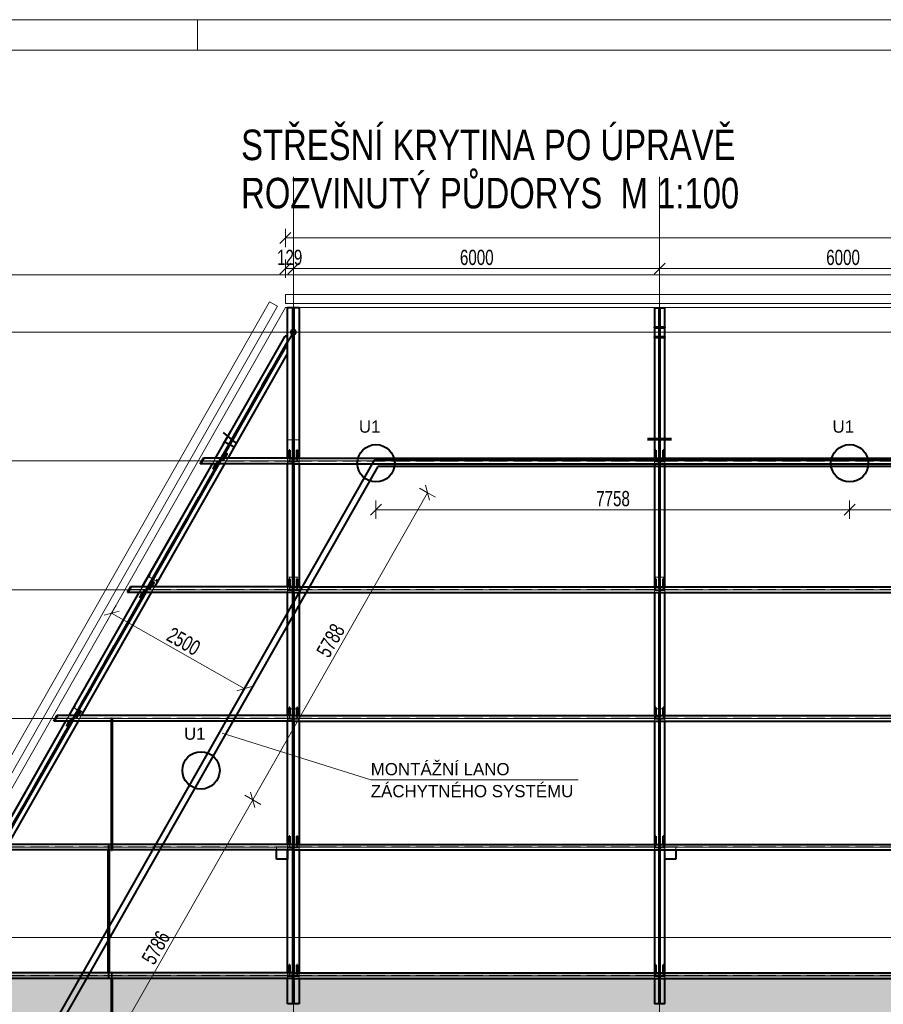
# Model space of a CAD drawing. Header units: metres. Extents: x 212 to 317, y 37 to 97.
# Tile 24 of 52: x 230 to 244, y 80 to 97. Entities that reach past the tile are written whole.
import ezdxf

# ---------------------------------------------------------------- set-up
doc = ezdxf.new("R2010")
doc.units = ezdxf.units.M
for name, pattern in [('__RA_15', [1.7, 1, -0.3, 0.1, -0.3]), ('__RA_2', [0.4, 0.3, -0.1]), ('__RA_4', [0.6, 0.3, -0.1, 0, -0.1, 0, -0.1])]:
    doc.linetypes.add(name, pattern=pattern)
for name, color, linetype, lineweight in [('OSY', 204, '__RA_15', 13), ('POPIS', 7, 'Continuous', 13), ('SRAFY', 254, 'Continuous', 18), ('Standard', 7, 'Continuous', 40), ('VYZTUZ', 11, 'Continuous', 50)]:
    doc.layers.add(name, color=color, linetype=linetype, lineweight=lineweight)
doc.styles.add('ARIAL', font='ARIAL.TTF')

msp = doc.modelspace()

# ---------------------------------------------------------------- hatches: boundary and pattern name
at = {"layer": 'Standard', "linetype": 'Continuous', "lineweight": 13}
msp.add_hatch(color=7, dxfattribs=at).paths.add_polyline_path([(225.682, 76.634), (291.2, 76.634), (288.775, 80.895), (228.108, 80.895)])

# ---------------------------------------------------------------- linework, layer by layer
at = {"layer": 'OSY', "color": 204, "linetype": 'Continuous', "lineweight": 13}
for p, q in [((234.441, 68.407), (234.441, 93.935)), ((240.441, 68.407), (240.441, 93.935)), ((217.354, 91.388), (298.452, 91.388)), ((217.354, 89.281), (298.452, 89.281)), ((217.354, 87.173), (298.452, 87.173)), ((217.354, 85.065), (298.452, 85.065)), ((217.354, 82.958), (298.452, 82.958)), ((217.354, 80.85), (298.452, 80.85))]:
    msp.add_line(p, q, dxfattribs=at)
at = {"layer": 'SRAFY', "color": 136, "linetype": 'Continuous', "lineweight": 18}
msp.add_line((232.869, 96.008), (232.869, 96.508), dxfattribs=at)
for points in [[(211.869, 37.108), (316.869, 37.108), (316.869, 96.508), (211.869, 96.508), (211.869, 37.108)], [(212.369, 37.608), (316.369, 37.608), (316.369, 96.008), (212.369, 96.008), (212.369, 37.608)]]:
    msp.add_lwpolyline(points, dxfattribs=at)
at = {"layer": 'Standard', "color": 204, "linetype": 'Continuous', "lineweight": 13}
for p, q in [((282.57, 92.008), (234.312, 92.008)), ((234.312, 92.008), (234.312, 91.858)), ((221.779, 70.333), (234.052, 91.89)), ((234.182, 91.815), (221.909, 70.259)), ((234.052, 91.89), (234.182, 91.815)), ((234.312, 91.858), (282.57, 91.858))]:
    msp.add_line(p, q, dxfattribs=at)
at = {"layer": 'Standard', "color": 7, "linetype": 'Continuous', "lineweight": 13}
for p, q in [((234.312, 91.793), (222.039, 70.236)), ((282.57, 91.793), (234.312, 91.793)), ((233.273, 84.824), (235.709, 84.058)), ((235.709, 84.058), (239.104, 84.058))]:
    msp.add_line(p, q, dxfattribs=at)
at = {"layer": 'Standard', "color": 1, "linetype": 'Continuous', "lineweight": 40}
for p, q in [((234.345, 91.323), (234.345, 91.79)), ((234.435, 91.79), (234.345, 91.79)), ((234.435, 91.79), (234.447, 91.79)), ((234.435, 89.326), (234.435, 91.79)), ((234.537, 91.79), (234.447, 91.79)), ((234.447, 91.79), (234.447, 89.326)), ((234.537, 91.79), (234.537, 89.326)), ((240.355, 91.79), (240.355, 91.473)), ((240.355, 91.79), (240.435, 91.79)), ((240.435, 91.79), (240.447, 91.79)), ((240.435, 91.463), (240.435, 91.79)), ((240.447, 91.79), (240.527, 91.79)), ((240.447, 91.79), (240.447, 91.473)), ((240.527, 89.326), (240.527, 91.79)), ((240.355, 91.473), (240.355, 91.313)), ((240.355, 91.463), (240.355, 91.473)), ((240.525, 91.473), (240.355, 91.473)), ((240.355, 91.463), (240.525, 91.463)), ((240.435, 91.303), (240.435, 91.463)), ((240.447, 91.473), (240.447, 91.313)), ((240.525, 91.473), (240.525, 91.463)), ((233.167, 89.326), (234.305, 91.324)), ((233.168, 89.326), (234.305, 91.323)), ((234.345, 91.324), (234.305, 91.324)), ((234.305, 91.324), (234.305, 91.323)), ((234.305, 91.323), (234.345, 91.323)), ((234.345, 91.323), (234.345, 91.323)), ((234.345, 91.232), (234.345, 91.323)), ((234.447, 91.31), (234.435, 91.31)), ((240.355, 91.313), (240.355, 89.326)), ((240.525, 91.313), (240.355, 91.313)), ((240.355, 91.303), (240.355, 91.313)), ((240.355, 91.303), (240.525, 91.303)), ((240.435, 89.326), (240.435, 91.303)), ((240.447, 91.313), (240.447, 89.326)), ((240.525, 91.313), (240.525, 91.303)), ((233.26, 89.326), (234.345, 91.232)), ((234.305, 91.137), (233.274, 89.326)), ((234.169, 90.898), (234.345, 91.208)), ((234.305, 91.138), (234.305, 91.137)), ((234.305, 91.137), (234.345, 91.137)), ((234.317, 91.144), (234.309, 91.144)), ((234.317, 91.138), (234.317, 91.144)), ((234.345, 91.138), (234.317, 91.138)), ((234.345, 89.326), (234.345, 91.232)), ((234.345, 91.046), (233.366, 89.326)), ((233.27, 89.326), (234.166, 90.9)), ((234.159, 90.904), (234.169, 90.898)), ((234.447, 89.891), (234.435, 89.891)), ((240.447, 89.891), (240.435, 89.891)), ((233.319, 89.598), (233.367, 89.684)), ((233.317, 89.596), (233.346, 89.647)), ((233.319, 89.598), (233.317, 89.596)), ((233.317, 89.596), (233.32, 89.594)), ((233.321, 89.596), (233.319, 89.598)), ((233.399, 89.552), (233.396, 89.548)), ((233.439, 89.625), (233.4, 89.554)), ((240.345, 89.648), (240.345, 89.629)), ((240.355, 89.629), (240.345, 89.629)), ((240.345, 89.629), (240.345, 89.627)), ((240.537, 89.629), (240.527, 89.629)), ((240.537, 89.629), (240.537, 89.648)), ((240.537, 89.627), (240.537, 89.629)), ((233.35, 89.407), (233.31, 89.338)), ((233.312, 89.326), (233.347, 89.402)), ((233.354, 89.398), (233.321, 89.326)), ((233.347, 89.402), (233.35, 89.407)), ((233.354, 89.398), (233.347, 89.402)), ((233.348, 89.405), (233.35, 89.407)), ((233.35, 89.407), (233.357, 89.403)), ((233.357, 89.403), (233.354, 89.398)), ((234.373, 89.326), (234.373, 89.457)), ((234.381, 89.457), (234.373, 89.457)), ((234.381, 89.457), (234.381, 89.326)), ((234.509, 89.457), (234.501, 89.457)), ((234.501, 89.326), (234.501, 89.457)), ((234.509, 89.457), (234.509, 89.326)), ((240.373, 89.326), (240.373, 89.457)), ((240.381, 89.457), (240.373, 89.457)), ((240.381, 89.457), (240.381, 89.326)), ((240.509, 89.457), (240.501, 89.457)), ((240.501, 89.326), (240.501, 89.457)), ((240.509, 89.457), (240.509, 89.326)), ((235.766, 89.293), (229.982, 79.134)), ((235.824, 89.193), (230.154, 79.234)), ((231.967, 87.218), (233.116, 89.236)), ((231.968, 87.218), (233.117, 89.236)), ((232.06, 87.218), (233.209, 89.236)), ((233.223, 89.236), (232.074, 87.218)), ((233.315, 89.236), (232.166, 87.218)), ((232.213, 87.469), (233.219, 89.236)), ((232.967, 89.326), (232.916, 89.236)), ((232.916, 89.236), (232.94, 89.278)), ((232.925, 89.236), (232.916, 89.236)), ((232.916, 89.236), (232.916, 89.236)), ((232.925, 89.236), (232.977, 89.326)), ((232.949, 89.278), (232.925, 89.236)), ((234.435, 89.236), (232.925, 89.236)), ((232.925, 89.236), (232.925, 89.236)), ((232.94, 89.278), (232.949, 89.278)), ((232.943, 89.283), (232.967, 89.326)), ((232.952, 89.283), (232.943, 89.283)), ((232.976, 89.326), (232.952, 89.283)), ((232.976, 89.326), (232.967, 89.326)), ((232.967, 89.326), (232.967, 89.326)), ((232.977, 89.326), (232.976, 89.326)), ((234.435, 89.326), (232.977, 89.326)), ((233.146, 89.193), (233.126, 89.158)), ((233.13, 89.163), (233.179, 89.236)), ((233.188, 89.235), (233.136, 89.159)), ((233.146, 89.192), (233.166, 89.227)), ((233.166, 89.227), (233.171, 89.236)), ((233.166, 89.227), (233.166, 89.227)), ((233.187, 89.236), (233.188, 89.235)), ((233.188, 89.235), (233.189, 89.236)), ((233.304, 89.326), (233.311, 89.338)), ((233.31, 89.338), (233.311, 89.338)), ((233.311, 89.338), (233.31, 89.338)), ((234.345, 87.218), (234.345, 89.236)), ((234.435, 89.236), (234.435, 89.326)), ((234.447, 89.278), (234.435, 89.278)), ((234.435, 89.268), (234.447, 89.268)), ((234.435, 87.218), (234.435, 89.236)), ((234.447, 89.211), (234.435, 89.211)), ((234.447, 89.326), (240.435, 89.326)), ((234.447, 89.236), (234.447, 89.326)), ((234.447, 89.236), (234.447, 87.218)), ((234.447, 89.236), (240.435, 89.236)), ((234.537, 89.236), (234.537, 87.218)), ((281.117, 89.293), (235.766, 89.293)), ((281.059, 89.193), (235.824, 89.193)), ((240.355, 89.236), (240.355, 87.218)), ((240.435, 89.326), (240.435, 89.236)), ((240.447, 89.278), (240.435, 89.278)), ((240.435, 89.268), (240.447, 89.268)), ((240.435, 87.218), (240.435, 89.236)), ((240.447, 89.211), (240.435, 89.211)), ((240.447, 89.326), (246.435, 89.326)), ((240.447, 89.236), (240.447, 89.326)), ((240.447, 89.236), (240.447, 87.218)), ((240.447, 89.236), (246.435, 89.236)), ((240.527, 87.218), (240.527, 89.236)), ((233.126, 89.158), (233.13, 89.163)), ((233.133, 89.154), (233.126, 89.158)), ((233.13, 89.163), (233.136, 89.159)), ((233.136, 89.159), (233.133, 89.154)), ((232.073, 87.218), (232.215, 87.467)), ((232.215, 87.467), (232.205, 87.473)), ((234.447, 87.524), (234.435, 87.524)), ((240.447, 87.524), (240.435, 87.524)), ((232.15, 87.3), (232.11, 87.231)), ((232.112, 87.218), (232.147, 87.295)), ((232.154, 87.291), (232.121, 87.218)), ((232.147, 87.295), (232.15, 87.3)), ((232.154, 87.291), (232.147, 87.295)), ((232.148, 87.298), (232.15, 87.3)), ((232.15, 87.3), (232.156, 87.296)), ((232.156, 87.296), (232.154, 87.291)), ((234.373, 87.218), (234.373, 87.349)), ((234.381, 87.349), (234.373, 87.349)), ((234.381, 87.349), (234.381, 87.218)), ((234.509, 87.349), (234.501, 87.349)), ((234.501, 87.218), (234.501, 87.349)), ((234.509, 87.349), (234.509, 87.218)), ((240.373, 87.218), (240.373, 87.349)), ((240.381, 87.349), (240.373, 87.349)), ((240.381, 87.349), (240.381, 87.218)), ((240.509, 87.349), (240.501, 87.349)), ((240.501, 87.218), (240.501, 87.349)), ((240.509, 87.349), (240.509, 87.218)), ((230.767, 85.11), (231.916, 87.128)), ((230.768, 85.11), (231.917, 87.128)), ((230.86, 85.11), (232.009, 87.128)), ((232.023, 87.128), (230.874, 85.11)), ((232.115, 87.128), (230.966, 85.11)), ((230.983, 85.309), (232.01, 87.112)), ((231.774, 87.218), (231.723, 87.128)), ((231.723, 87.128), (231.747, 87.17)), ((231.732, 87.128), (231.723, 87.128)), ((231.723, 87.128), (231.723, 87.128)), ((231.732, 87.128), (231.784, 87.218)), ((231.756, 87.17), (231.732, 87.128)), ((234.435, 87.128), (231.732, 87.128)), ((231.732, 87.128), (231.732, 87.128)), ((231.747, 87.17), (231.756, 87.17)), ((231.75, 87.176), (231.774, 87.218)), ((231.759, 87.176), (231.75, 87.176)), ((231.783, 87.218), (231.759, 87.176)), ((231.783, 87.218), (231.774, 87.218)), ((231.774, 87.218), (231.774, 87.218)), ((231.784, 87.218), (231.783, 87.218)), ((234.435, 87.218), (231.784, 87.218)), ((231.946, 87.085), (231.926, 87.05)), ((231.929, 87.055), (231.979, 87.128)), ((231.988, 87.127), (231.936, 87.051)), ((231.946, 87.085), (231.966, 87.119)), ((231.966, 87.119), (231.971, 87.128)), ((231.966, 87.119), (231.966, 87.119)), ((231.987, 87.128), (231.988, 87.127)), ((231.988, 87.127), (231.989, 87.128)), ((232.012, 87.111), (232.002, 87.117)), ((232.012, 87.111), (232.022, 87.128)), ((232.104, 87.218), (232.111, 87.231)), ((232.11, 87.231), (232.111, 87.231)), ((232.111, 87.23), (232.11, 87.231)), ((234.345, 85.11), (234.345, 87.128)), ((234.435, 87.128), (234.435, 87.218)), ((234.447, 87.17), (234.435, 87.17)), ((234.435, 87.16), (234.447, 87.16)), ((234.435, 85.11), (234.435, 87.128)), ((234.447, 87.104), (234.435, 87.104)), ((234.447, 87.218), (240.435, 87.218)), ((234.447, 87.128), (234.447, 87.218)), ((234.447, 87.128), (234.447, 85.11)), ((234.447, 87.128), (240.435, 87.128)), ((234.537, 87.128), (234.537, 85.11)), ((240.355, 87.128), (240.355, 85.11)), ((240.435, 87.218), (240.435, 87.128)), ((240.447, 87.17), (240.435, 87.17)), ((240.435, 87.16), (240.447, 87.16)), ((240.435, 85.11), (240.435, 87.128)), ((240.447, 87.104), (240.435, 87.104)), ((240.447, 87.218), (246.435, 87.218)), ((240.447, 87.128), (240.447, 87.218)), ((240.447, 87.128), (240.447, 85.11)), ((240.447, 87.128), (246.435, 87.128)), ((240.527, 85.11), (240.527, 87.128)), ((231.926, 87.05), (231.929, 87.055)), ((231.933, 87.046), (231.926, 87.05)), ((231.929, 87.055), (231.936, 87.051)), ((231.936, 87.051), (231.933, 87.046)), ((230.986, 85.307), (230.975, 85.313)), ((234.447, 85.356), (234.435, 85.356)), ((240.447, 85.356), (240.435, 85.356)), ((230.873, 85.11), (230.986, 85.307)), ((230.95, 85.192), (230.91, 85.123)), ((230.912, 85.11), (230.947, 85.187)), ((230.954, 85.183), (230.921, 85.11)), ((230.947, 85.187), (230.95, 85.192)), ((230.954, 85.183), (230.947, 85.187)), ((230.948, 85.19), (230.95, 85.192)), ((230.95, 85.192), (230.956, 85.188)), ((230.956, 85.188), (230.954, 85.183)), ((234.373, 85.11), (234.373, 85.241)), ((234.381, 85.241), (234.373, 85.241)), ((234.381, 85.241), (234.381, 85.11)), ((234.509, 85.241), (234.501, 85.241)), ((234.501, 85.11), (234.501, 85.241)), ((234.509, 85.241), (234.509, 85.11)), ((240.373, 85.11), (240.373, 85.241)), ((240.381, 85.241), (240.373, 85.241)), ((240.381, 85.241), (240.381, 85.11)), ((240.509, 85.241), (240.501, 85.241)), ((240.501, 85.11), (240.501, 85.241)), ((240.509, 85.241), (240.509, 85.11)), ((229.567, 83.002), (230.716, 85.02)), ((229.568, 83.002), (230.717, 85.02)), ((229.66, 83.002), (230.809, 85.02)), ((230.823, 85.02), (229.674, 83.002)), ((230.915, 85.02), (229.766, 83.002)), ((230.567, 85.11), (230.516, 85.02)), ((230.516, 85.02), (230.54, 85.062)), ((230.525, 85.02), (230.516, 85.02)), ((230.516, 85.02), (230.516, 85.02)), ((230.525, 85.02), (230.577, 85.11)), ((230.549, 85.062), (230.525, 85.02)), ((231.46, 85.02), (230.525, 85.02)), ((230.525, 85.02), (230.525, 85.02)), ((230.54, 85.062), (230.549, 85.062)), ((230.543, 85.068), (230.567, 85.11)), ((230.552, 85.068), (230.543, 85.068)), ((230.576, 85.11), (230.552, 85.068)), ((230.576, 85.11), (230.567, 85.11)), ((230.567, 85.11), (230.567, 85.11)), ((230.577, 85.11), (230.576, 85.11)), ((234.435, 85.11), (230.577, 85.11)), ((230.729, 84.947), (230.779, 85.02)), ((230.788, 85.019), (230.736, 84.944)), ((230.746, 84.977), (230.766, 85.012)), ((230.766, 85.012), (230.771, 85.02)), ((230.766, 85.012), (230.766, 85.012)), ((230.787, 85.02), (230.788, 85.019)), ((230.788, 85.019), (230.789, 85.02)), ((230.798, 84.977), (230.822, 85.02)), ((230.904, 85.11), (230.911, 85.123)), ((230.91, 85.123), (230.911, 85.123)), ((230.911, 85.123), (230.91, 85.123)), ((231.46, 85.067), (231.462, 85.067)), ((231.46, 82.9), (231.46, 85.067)), ((231.462, 85.067), (231.466, 85.067)), ((231.462, 82.9), (231.462, 85.067)), ((231.466, 85.067), (231.47, 85.067)), ((231.466, 82.9), (231.466, 85.067)), ((231.47, 85.067), (231.472, 85.067)), ((231.47, 82.9), (231.47, 85.067)), ((231.472, 85.067), (231.472, 82.9)), ((234.435, 85.02), (231.472, 85.02)), ((234.345, 83.002), (234.345, 85.02)), ((234.435, 85.02), (234.435, 85.11)), ((234.447, 85.062), (234.435, 85.062)), ((234.435, 85.052), (234.447, 85.052)), ((234.435, 83.002), (234.435, 85.02)), ((234.447, 85.11), (240.435, 85.11)), ((234.447, 85.02), (234.447, 85.11)), ((234.447, 85.02), (234.447, 83.002)), ((234.447, 85.02), (240.435, 85.02)), ((234.537, 85.02), (234.537, 83.002)), ((240.355, 85.02), (240.355, 83.002)), ((240.435, 85.11), (240.435, 85.02)), ((240.447, 85.062), (240.435, 85.062)), ((240.435, 85.052), (240.447, 85.052)), ((240.435, 83.002), (240.435, 85.02)), ((240.447, 85.11), (246.435, 85.11)), ((240.447, 85.02), (240.447, 85.11)), ((240.447, 85.02), (240.447, 83.002)), ((240.447, 85.02), (246.435, 85.02)), ((240.527, 83.002), (240.527, 85.02)), ((229.758, 83.158), (230.795, 84.979)), ((230.746, 84.977), (230.726, 84.943)), ((230.726, 84.943), (230.729, 84.947)), ((230.733, 84.939), (230.726, 84.943)), ((230.729, 84.947), (230.736, 84.944)), ((230.736, 84.944), (230.733, 84.939)), ((230.798, 84.977), (230.787, 84.983)), ((234.447, 84.966), (234.435, 84.966)), ((240.447, 84.966), (240.435, 84.966)), ((234.373, 83.002), (234.373, 83.134)), ((234.381, 83.134), (234.373, 83.134)), ((234.381, 83.134), (234.381, 83.002)), ((234.447, 83.198), (234.435, 83.198)), ((234.509, 83.134), (234.501, 83.134)), ((234.501, 83.002), (234.501, 83.134)), ((234.509, 83.134), (234.509, 83.002)), ((240.373, 83.002), (240.373, 83.134)), ((240.381, 83.134), (240.373, 83.134)), ((240.381, 83.134), (240.381, 83.002)), ((240.447, 83.198), (240.435, 83.198)), ((240.509, 83.134), (240.501, 83.134)), ((240.501, 83.002), (240.501, 83.134)), ((240.509, 83.134), (240.509, 83.002)), ((231.46, 82.912), (229.325, 82.912)), ((231.46, 83.002), (229.377, 83.002)), ((231.41, 80.895), (231.41, 82.912)), ((231.412, 80.895), (231.412, 82.912)), ((231.416, 80.895), (231.416, 82.912)), ((231.42, 80.895), (231.42, 82.912)), ((231.422, 82.912), (231.422, 80.895)), ((231.462, 82.9), (231.46, 82.9)), ((231.466, 82.9), (231.462, 82.9)), ((231.47, 82.9), (231.466, 82.9)), ((231.472, 82.9), (231.47, 82.9)), ((234.435, 83.002), (231.472, 83.002)), ((234.435, 82.912), (231.472, 82.912)), ((234.165, 82.758), (234.165, 82.912)), ((234.345, 82.758), (234.345, 82.912)), ((234.345, 82.912), (234.345, 82.758)), ((234.435, 82.912), (234.435, 83.002)), ((234.447, 82.955), (234.435, 82.955)), ((234.435, 82.945), (234.447, 82.945)), ((234.435, 80.895), (234.435, 82.912)), ((234.447, 82.908), (234.435, 82.908)), ((234.447, 83.002), (240.435, 83.002)), ((234.447, 82.912), (234.447, 83.002)), ((234.447, 82.912), (234.447, 80.895)), ((234.447, 82.912), (240.435, 82.912)), ((234.537, 82.912), (234.537, 80.895)), ((240.355, 82.912), (240.355, 80.895)), ((240.435, 83.002), (240.435, 82.912)), ((240.447, 82.955), (240.435, 82.955)), ((240.435, 82.945), (240.447, 82.945)), ((240.435, 80.895), (240.435, 82.912)), ((240.447, 82.908), (240.435, 82.908)), ((240.447, 83.002), (246.435, 83.002)), ((240.447, 82.912), (240.447, 83.002)), ((240.447, 82.912), (240.447, 80.895)), ((240.447, 82.912), (246.435, 82.912)), ((240.527, 82.758), (240.527, 82.912)), ((240.527, 82.758), (240.527, 82.912)), ((240.707, 82.912), (240.707, 82.758)), ((234.345, 82.758), (234.165, 82.758)), ((234.345, 80.895), (234.345, 82.758)), ((240.527, 80.895), (240.527, 82.758)), ((240.707, 82.758), (240.527, 82.758)), ((234.447, 81.131), (234.435, 81.131)), ((240.447, 81.131), (240.435, 81.131)), ((234.373, 80.895), (234.373, 81.026)), ((234.381, 81.026), (234.373, 81.026)), ((234.381, 81.026), (234.381, 80.895)), ((234.509, 81.026), (234.501, 81.026)), ((234.501, 80.895), (234.501, 81.026)), ((234.509, 81.026), (234.509, 80.895)), ((240.373, 80.895), (240.373, 81.026)), ((240.381, 81.026), (240.373, 81.026)), ((240.381, 81.026), (240.381, 80.895)), ((240.509, 81.026), (240.501, 81.026)), ((240.501, 80.895), (240.501, 81.026)), ((240.509, 81.026), (240.509, 80.895)), ((234.435, 80.805), (228.125, 80.805)), ((234.435, 80.895), (228.177, 80.895)), ((231.46, 78.791), (231.46, 80.805)), ((231.462, 78.791), (231.462, 80.805)), ((231.466, 78.791), (231.466, 80.805)), ((231.47, 78.791), (231.47, 80.805)), ((231.472, 80.805), (231.472, 78.791)), ((234.345, 80.39), (234.345, 80.805)), ((234.435, 80.805), (234.435, 80.895)), ((234.447, 80.847), (234.435, 80.847)), ((234.435, 80.837), (234.447, 80.837)), ((234.435, 80.39), (234.435, 80.805)), ((234.447, 80.895), (240.435, 80.895)), ((234.447, 80.805), (234.447, 80.895)), ((234.447, 80.805), (234.447, 80.39)), ((234.447, 80.805), (240.435, 80.805)), ((234.537, 80.805), (234.537, 80.39)), ((240.355, 80.805), (240.355, 80.39)), ((240.435, 80.895), (240.435, 80.805)), ((240.447, 80.847), (240.435, 80.847)), ((240.435, 80.837), (240.447, 80.837)), ((240.435, 80.39), (240.435, 80.805)), ((240.447, 80.895), (246.435, 80.895)), ((240.447, 80.805), (240.447, 80.895)), ((240.447, 80.805), (240.447, 80.39)), ((240.447, 80.805), (246.435, 80.805)), ((240.527, 80.39), (240.527, 80.805)), ((234.447, 80.571), (234.435, 80.571)), ((240.447, 80.571), (240.435, 80.571)), ((234.435, 80.39), (234.345, 80.39)), ((234.537, 80.39), (234.447, 80.39)), ((240.435, 80.39), (240.355, 80.39)), ((240.527, 80.39), (240.447, 80.39))]:
    msp.add_line(p, q, dxfattribs=at)
at = {"layer": 'Standard', "color": 136, "linetype": '__RA_2', "lineweight": 18}
for p, q in [((234.425, 91.79), (234.425, 80.39)), ((234.457, 80.39), (234.457, 91.79)), ((240.425, 80.39), (240.425, 91.79)), ((240.457, 91.79), (240.457, 80.39)), ((234.403, 91.428), (234.441, 91.444)), ((234.425, 91.444), (234.435, 91.448)), ((234.435, 91.436), (234.425, 91.432)), ((234.441, 91.451), (234.441, 91.444)), ((234.441, 91.444), (234.479, 91.428)), ((234.441, 91.432), (234.441, 91.439)), ((234.447, 91.448), (234.457, 91.444)), ((234.457, 91.432), (234.447, 91.436)), ((240.453, 91.463), (240.447, 91.463)), ((240.453, 91.416), (240.453, 91.463)), ((240.453, 91.463), (240.453, 91.463)), ((234.409, 91.345), (234.158, 90.904)), ((234.414, 91.342), (234.345, 91.221)), ((234.345, 91.208), (234.42, 91.339)), ((234.345, 91.323), (234.345, 91.324)), ((234.387, 91.39), (234.403, 91.428)), ((234.387, 91.397), (234.387, 91.39)), ((234.403, 91.352), (234.387, 91.39)), ((234.412, 91.42), (234.399, 91.39)), ((234.399, 91.39), (234.399, 91.397)), ((234.399, 91.39), (234.412, 91.361)), ((234.403, 91.435), (234.403, 91.428)), ((234.403, 91.359), (234.403, 91.352)), ((234.441, 91.336), (234.403, 91.352)), ((234.409, 91.353), (234.409, 91.345)), ((234.409, 91.345), (234.42, 91.339)), ((234.409, 91.345), (234.414, 91.342)), ((234.409, 91.345), (234.409, 91.345)), ((234.441, 91.432), (234.412, 91.42)), ((234.412, 91.42), (234.412, 91.427)), ((234.412, 91.361), (234.412, 91.367)), ((234.412, 91.361), (234.441, 91.348)), ((234.42, 91.339), (234.42, 91.347)), ((234.425, 91.361), (234.435, 91.356)), ((234.435, 91.344), (234.425, 91.348)), ((234.471, 91.42), (234.441, 91.432)), ((234.441, 91.348), (234.471, 91.361)), ((234.441, 91.348), (234.441, 91.355)), ((234.441, 91.343), (234.441, 91.336)), ((234.447, 91.339), (234.441, 91.336)), ((234.447, 91.356), (234.457, 91.361)), ((234.479, 91.352), (234.447, 91.339)), ((234.457, 91.348), (234.447, 91.344)), ((234.471, 91.42), (234.471, 91.427)), ((234.483, 91.39), (234.471, 91.42)), ((234.471, 91.361), (234.483, 91.39)), ((234.471, 91.361), (234.471, 91.367)), ((234.479, 91.435), (234.479, 91.428)), ((234.479, 91.428), (234.495, 91.39)), ((234.495, 91.39), (234.479, 91.352)), ((234.479, 91.359), (234.479, 91.352)), ((234.483, 91.397), (234.483, 91.39)), ((234.495, 91.39), (234.495, 91.397)), ((240.447, 91.31), (240.435, 91.31)), ((228.183, 80.435), (234.345, 91.259)), ((234.345, 91.253), (228.185, 80.434)), ((234.345, 91.239), (228.192, 80.43)), ((234.317, 91.144), (228.211, 80.419)), ((228.213, 80.418), (234.317, 91.138)), ((234.271, 91.083), (234.305, 91.144)), ((234.305, 91.144), (234.305, 91.144)), ((234.305, 91.144), (234.305, 91.138)), ((234.309, 91.144), (234.305, 91.144)), ((234.305, 91.144), (234.305, 91.144)), ((234.305, 91.144), (234.305, 91.144)), ((234.345, 91.137), (234.345, 91.138)), ((234.345, 91.047), (228.274, 80.383)), ((234.166, 90.9), (234.271, 91.083)), ((234.271, 91.083), (234.271, 91.083)), ((234.155, 90.906), (234.173, 90.938)), ((234.158, 90.904), (234.155, 90.906)), ((234.158, 90.904), (234.159, 90.904)), ((234.183, 90.931), (234.166, 90.9)), ((233.32, 89.594), (233.378, 89.561)), ((233.388, 89.558), (233.321, 89.596)), ((233.378, 89.561), (233.376, 89.559)), ((233.401, 89.602), (233.378, 89.561)), ((233.385, 89.554), (233.388, 89.558)), ((233.388, 89.558), (233.43, 89.632)), ((233.4, 89.554), (233.399, 89.552)), ((233.468, 89.512), (233.399, 89.552)), ((233.399, 89.552), (233.399, 89.552)), ((233.404, 89.543), (233.406, 89.545)), ((233.406, 89.545), (233.426, 89.581)), ((233.406, 89.545), (233.467, 89.511)), ((233.481, 89.536), (233.467, 89.511)), ((233.467, 89.511), (233.468, 89.512)), ((233.502, 89.573), (233.468, 89.512)), ((234.435, 89.629), (234.345, 89.629)), ((234.537, 89.629), (234.447, 89.629)), ((240.435, 89.629), (240.355, 89.629)), ((240.527, 89.629), (240.447, 89.629)), ((233.194, 89.339), (233.191, 89.334)), ((233.194, 89.34), (233.194, 89.339)), ((233.209, 89.331), (233.194, 89.339)), ((233.317, 89.334), (233.357, 89.403)), ((233.357, 89.403), (233.355, 89.401)), ((234.373, 89.344), (234.381, 89.344)), ((234.501, 89.344), (234.509, 89.344)), ((240.373, 89.344), (240.381, 89.344)), ((240.501, 89.344), (240.509, 89.344)), ((234.435, 89.278), (232.949, 89.278)), ((234.435, 89.283), (232.952, 89.283)), ((233.116, 89.236), (233.167, 89.326)), ((233.117, 89.236), (233.168, 89.326)), ((233.117, 89.236), (233.168, 89.326)), ((233.133, 89.154), (233.172, 89.223)), ((233.153, 89.189), (233.146, 89.193)), ((233.173, 89.223), (233.153, 89.188)), ((233.173, 89.223), (233.166, 89.227)), ((233.166, 89.227), (233.173, 89.223)), ((233.166, 89.227), (233.166, 89.227)), ((233.166, 89.227), (233.166, 89.227)), ((233.166, 89.227), (233.166, 89.227)), ((233.191, 89.27), (233.171, 89.236)), ((233.171, 89.236), (233.19, 89.269)), ((233.172, 89.223), (233.173, 89.223)), ((233.197, 89.265), (233.173, 89.223)), ((233.179, 89.236), (233.181, 89.239)), ((233.18, 89.236), (233.198, 89.266)), ((233.198, 89.267), (233.181, 89.239)), ((233.181, 89.239), (233.187, 89.236)), ((233.185, 89.237), (233.181, 89.239)), ((233.181, 89.239), (233.181, 89.239)), ((233.189, 89.252), (233.185, 89.237)), ((233.189, 89.236), (233.205, 89.263)), ((233.195, 89.278), (233.19, 89.269)), ((233.19, 89.269), (233.197, 89.265)), ((233.191, 89.334), (233.197, 89.331)), ((233.191, 89.334), (233.191, 89.334)), ((233.198, 89.266), (233.191, 89.27)), ((233.202, 89.274), (233.195, 89.278)), ((233.195, 89.278), (233.202, 89.276)), ((233.197, 89.265), (233.202, 89.274)), ((233.198, 89.267), (233.202, 89.276)), ((233.205, 89.263), (233.198, 89.267)), ((233.202, 89.276), (233.209, 89.272)), ((233.209, 89.272), (233.202, 89.274)), ((233.209, 89.272), (233.205, 89.263)), ((233.209, 89.236), (233.26, 89.326)), ((233.219, 89.236), (233.27, 89.326)), ((233.274, 89.326), (233.223, 89.236)), ((233.287, 89.296), (233.282, 89.287)), ((233.29, 89.287), (233.282, 89.287)), ((233.282, 89.287), (233.289, 89.283)), ((233.304, 89.326), (233.286, 89.295)), ((233.286, 89.295), (233.293, 89.291)), ((233.287, 89.296), (233.304, 89.326)), ((233.294, 89.292), (233.287, 89.296)), ((233.289, 89.283), (233.294, 89.292)), ((233.289, 89.283), (233.297, 89.283)), ((233.29, 89.287), (233.295, 89.296)), ((233.297, 89.283), (233.29, 89.287)), ((233.293, 89.291), (233.313, 89.326)), ((233.318, 89.334), (233.294, 89.292)), ((233.312, 89.324), (233.295, 89.296)), ((233.295, 89.296), (233.302, 89.292)), ((233.302, 89.292), (233.297, 89.283)), ((233.302, 89.292), (233.318, 89.32)), ((233.311, 89.338), (233.318, 89.334)), ((233.317, 89.334), (233.311, 89.338)), ((233.312, 89.324), (233.312, 89.326)), ((233.318, 89.32), (233.312, 89.324)), ((233.366, 89.326), (233.315, 89.236)), ((233.318, 89.334), (233.317, 89.334)), ((233.321, 89.326), (233.318, 89.32)), ((234.345, 89.236), (234.345, 89.326)), ((234.355, 89.268), (234.355, 89.278)), ((234.355, 89.268), (234.435, 89.268)), ((234.373, 89.283), (234.373, 89.326)), ((234.375, 89.309), (234.375, 89.309)), ((234.435, 89.309), (234.375, 89.309)), ((234.375, 89.309), (234.375, 89.308)), ((234.381, 89.326), (234.381, 89.283)), ((234.507, 89.309), (234.447, 89.309)), ((234.447, 89.283), (240.435, 89.283)), ((234.447, 89.278), (240.435, 89.278)), ((234.447, 89.268), (234.525, 89.268)), ((234.501, 89.283), (234.501, 89.326)), ((234.507, 89.308), (234.507, 89.309)), ((234.507, 89.309), (234.507, 89.309)), ((234.509, 89.326), (234.509, 89.283)), ((234.525, 89.278), (234.525, 89.268)), ((234.537, 89.326), (234.537, 89.236)), ((240.355, 89.326), (240.355, 89.278)), ((240.355, 89.268), (240.355, 89.278)), ((240.355, 89.268), (240.355, 89.236)), ((240.355, 89.268), (240.435, 89.268)), ((240.373, 89.283), (240.373, 89.326)), ((240.375, 89.309), (240.375, 89.309)), ((240.435, 89.309), (240.375, 89.309)), ((240.375, 89.309), (240.375, 89.308)), ((240.381, 89.326), (240.381, 89.283)), ((240.507, 89.309), (240.447, 89.309)), ((240.447, 89.283), (246.435, 89.283)), ((240.447, 89.278), (246.435, 89.278)), ((240.447, 89.268), (240.525, 89.268)), ((240.501, 89.283), (240.501, 89.326)), ((240.507, 89.308), (240.507, 89.309)), ((240.507, 89.309), (240.507, 89.309)), ((240.509, 89.326), (240.509, 89.283)), ((240.525, 89.278), (240.525, 89.268)), ((240.527, 89.236), (240.527, 89.326)), ((232.205, 87.473), (232.002, 87.117)), ((232.01, 87.112), (232.213, 87.469)), ((232.079, 87.38), (232.095, 87.409)), ((232.102, 87.423), (232.08, 87.382)), ((232.202, 87.475), (232.205, 87.473)), ((232.205, 87.473), (232.205, 87.473)), ((232.08, 87.382), (232.079, 87.38)), ((232.079, 87.38), (232.126, 87.354)), ((232.133, 87.353), (232.08, 87.382)), ((232.117, 87.227), (232.156, 87.296)), ((232.126, 87.354), (232.123, 87.35)), ((232.126, 87.354), (232.139, 87.377)), ((232.129, 87.347), (232.133, 87.353)), ((232.133, 87.353), (232.152, 87.387)), ((232.143, 87.347), (232.139, 87.341)), ((232.161, 87.38), (232.143, 87.347)), ((232.195, 87.317), (232.143, 87.347)), ((232.145, 87.339), (232.147, 87.342)), ((232.158, 87.363), (232.147, 87.342)), ((232.147, 87.342), (232.194, 87.315)), ((232.156, 87.296), (232.155, 87.294)), ((232.203, 87.331), (232.194, 87.315)), ((232.194, 87.315), (232.195, 87.317)), ((232.195, 87.317), (232.21, 87.345)), ((234.375, 87.385), (234.375, 87.376)), ((234.435, 87.376), (234.375, 87.376)), ((234.375, 87.376), (234.375, 87.374)), ((234.507, 87.376), (234.447, 87.376)), ((234.507, 87.376), (234.507, 87.385)), ((234.507, 87.374), (234.507, 87.376)), ((240.375, 87.385), (240.375, 87.376)), ((240.435, 87.376), (240.375, 87.376)), ((240.375, 87.376), (240.375, 87.374)), ((240.507, 87.376), (240.447, 87.376)), ((240.507, 87.376), (240.507, 87.385)), ((240.507, 87.374), (240.507, 87.376)), ((234.435, 87.17), (231.756, 87.17)), ((234.435, 87.176), (231.759, 87.176)), ((231.916, 87.128), (231.967, 87.218)), ((231.917, 87.128), (231.968, 87.218)), ((231.917, 87.128), (231.968, 87.218)), ((231.933, 87.046), (231.972, 87.115)), ((231.953, 87.081), (231.946, 87.085)), ((231.973, 87.115), (231.953, 87.081)), ((231.973, 87.115), (231.966, 87.119)), ((231.966, 87.119), (231.973, 87.115)), ((231.966, 87.119), (231.966, 87.119)), ((231.966, 87.119), (231.966, 87.119)), ((231.966, 87.119), (231.966, 87.119)), ((231.971, 87.128), (231.99, 87.162)), ((231.991, 87.162), (231.971, 87.128)), ((231.972, 87.115), (231.973, 87.115)), ((231.997, 87.158), (231.973, 87.115)), ((231.979, 87.128), (231.981, 87.131)), ((231.98, 87.128), (231.998, 87.159)), ((231.998, 87.16), (231.981, 87.131)), ((231.981, 87.131), (231.987, 87.128)), ((231.985, 87.129), (231.981, 87.131)), ((231.981, 87.131), (231.981, 87.131)), ((231.989, 87.145), (231.985, 87.129)), ((231.989, 87.128), (232.005, 87.156)), ((231.995, 87.17), (231.99, 87.162)), ((231.99, 87.162), (231.997, 87.158)), ((231.994, 87.232), (231.991, 87.227)), ((231.991, 87.227), (231.997, 87.223)), ((231.991, 87.227), (231.991, 87.227)), ((231.998, 87.159), (231.991, 87.162)), ((232.009, 87.223), (231.994, 87.232)), ((231.994, 87.232), (231.994, 87.232)), ((232.002, 87.166), (231.995, 87.17)), ((231.995, 87.17), (232.002, 87.168)), ((231.997, 87.158), (232.002, 87.166)), ((231.998, 87.16), (232.002, 87.168)), ((232.005, 87.156), (231.998, 87.16)), ((232.002, 87.117), (231.999, 87.119)), ((232.002, 87.168), (232.009, 87.164)), ((232.009, 87.164), (232.002, 87.166)), ((232.002, 87.117), (232.002, 87.117)), ((232.009, 87.164), (232.005, 87.156)), ((232.009, 87.128), (232.06, 87.218)), ((232.022, 87.128), (232.073, 87.218)), ((232.074, 87.218), (232.023, 87.128)), ((232.087, 87.188), (232.082, 87.18)), ((232.09, 87.18), (232.082, 87.18)), ((232.082, 87.18), (232.089, 87.176)), ((232.104, 87.218), (232.086, 87.187)), ((232.086, 87.187), (232.093, 87.183)), ((232.087, 87.188), (232.104, 87.218)), ((232.094, 87.185), (232.087, 87.188)), ((232.089, 87.176), (232.094, 87.185)), ((232.089, 87.176), (232.097, 87.176)), ((232.09, 87.18), (232.095, 87.188)), ((232.097, 87.176), (232.09, 87.18)), ((232.093, 87.183), (232.113, 87.218)), ((232.118, 87.227), (232.094, 87.185)), ((232.112, 87.217), (232.095, 87.188)), ((232.095, 87.188), (232.102, 87.184)), ((232.102, 87.184), (232.097, 87.176)), ((232.102, 87.184), (232.118, 87.213)), ((232.111, 87.231), (232.118, 87.227)), ((232.117, 87.227), (232.111, 87.23)), ((232.112, 87.217), (232.112, 87.218)), ((232.118, 87.213), (232.112, 87.217)), ((232.166, 87.218), (232.115, 87.128)), ((232.118, 87.227), (232.117, 87.227)), ((232.121, 87.218), (232.118, 87.213)), ((234.345, 87.128), (234.345, 87.218)), ((234.355, 87.16), (234.355, 87.17)), ((234.355, 87.16), (234.435, 87.16)), ((234.373, 87.236), (234.381, 87.236)), ((234.373, 87.176), (234.373, 87.218)), ((234.375, 87.202), (234.375, 87.202)), ((234.435, 87.202), (234.375, 87.202)), ((234.375, 87.202), (234.375, 87.2)), ((234.381, 87.218), (234.381, 87.176)), ((234.507, 87.202), (234.447, 87.202)), ((234.447, 87.176), (240.435, 87.176)), ((234.447, 87.17), (240.435, 87.17)), ((234.447, 87.16), (234.525, 87.16)), ((234.501, 87.236), (234.509, 87.236)), ((234.501, 87.176), (234.501, 87.218)), ((234.507, 87.2), (234.507, 87.202)), ((234.507, 87.202), (234.507, 87.202)), ((234.509, 87.218), (234.509, 87.176)), ((234.525, 87.17), (234.525, 87.16)), ((234.537, 87.218), (234.537, 87.128)), ((240.355, 87.218), (240.355, 87.17)), ((240.355, 87.16), (240.355, 87.17)), ((240.355, 87.16), (240.355, 87.128)), ((240.355, 87.16), (240.435, 87.16)), ((240.373, 87.236), (240.381, 87.236)), ((240.373, 87.176), (240.373, 87.218)), ((240.375, 87.202), (240.375, 87.202)), ((240.435, 87.202), (240.375, 87.202)), ((240.375, 87.202), (240.375, 87.2)), ((240.381, 87.218), (240.381, 87.176)), ((240.507, 87.202), (240.447, 87.202)), ((240.447, 87.176), (246.435, 87.176)), ((240.447, 87.17), (246.435, 87.17)), ((240.447, 87.16), (240.525, 87.16)), ((240.501, 87.236), (240.509, 87.236)), ((240.501, 87.176), (240.501, 87.218)), ((240.507, 87.2), (240.507, 87.202)), ((240.507, 87.202), (240.507, 87.202)), ((240.509, 87.218), (240.509, 87.176)), ((240.525, 87.17), (240.525, 87.16)), ((240.527, 87.128), (240.527, 87.218)), ((230.975, 85.313), (230.787, 84.983)), ((230.795, 84.979), (230.983, 85.309)), ((230.972, 85.315), (230.975, 85.313)), ((230.975, 85.313), (230.975, 85.313)), ((230.855, 85.231), (230.863, 85.246)), ((230.857, 85.234), (230.855, 85.231)), ((230.855, 85.231), (230.902, 85.205)), ((230.869, 85.257), (230.857, 85.234)), ((230.909, 85.204), (230.857, 85.234)), ((230.902, 85.205), (230.9, 85.201)), ((230.902, 85.205), (230.908, 85.216)), ((230.905, 85.198), (230.909, 85.204)), ((230.909, 85.204), (230.919, 85.223)), ((230.92, 85.198), (230.916, 85.193)), ((230.917, 85.119), (230.956, 85.188)), ((230.929, 85.216), (230.92, 85.198)), ((230.972, 85.168), (230.92, 85.198)), ((230.921, 85.19), (230.923, 85.193)), ((230.928, 85.202), (230.923, 85.193)), ((230.923, 85.193), (230.97, 85.166)), ((230.956, 85.188), (230.955, 85.186)), ((230.973, 85.172), (230.97, 85.166)), ((230.97, 85.166), (230.972, 85.168)), ((230.972, 85.168), (230.979, 85.183)), ((234.375, 85.221), (234.375, 85.22)), ((234.435, 85.22), (234.375, 85.22)), ((234.375, 85.22), (234.375, 85.219)), ((234.507, 85.22), (234.447, 85.22)), ((234.507, 85.22), (234.507, 85.221)), ((234.507, 85.219), (234.507, 85.22)), ((240.375, 85.221), (240.375, 85.22)), ((240.435, 85.22), (240.375, 85.22)), ((240.375, 85.22), (240.375, 85.219)), ((240.507, 85.22), (240.447, 85.22)), ((240.507, 85.22), (240.507, 85.221)), ((240.507, 85.219), (240.507, 85.22)), ((234.435, 85.062), (230.549, 85.062)), ((234.435, 85.068), (230.552, 85.068)), ((230.716, 85.02), (230.767, 85.11)), ((230.717, 85.02), (230.768, 85.11)), ((230.717, 85.02), (230.768, 85.11)), ((230.733, 84.939), (230.772, 85.008)), ((230.773, 85.008), (230.753, 84.973)), ((230.773, 85.008), (230.766, 85.012)), ((230.766, 85.012), (230.773, 85.008)), ((230.766, 85.012), (230.766, 85.012)), ((230.766, 85.012), (230.766, 85.012)), ((230.766, 85.012), (230.766, 85.012)), ((230.771, 85.02), (230.79, 85.054)), ((230.79, 85.054), (230.771, 85.02)), ((230.772, 85.008), (230.773, 85.008)), ((230.797, 85.05), (230.773, 85.008)), ((230.779, 85.02), (230.781, 85.023)), ((230.78, 85.02), (230.798, 85.051)), ((230.798, 85.052), (230.781, 85.023)), ((230.781, 85.023), (230.787, 85.02)), ((230.785, 85.021), (230.781, 85.023)), ((230.781, 85.023), (230.781, 85.023)), ((230.789, 85.037), (230.785, 85.021)), ((230.793, 85.122), (230.789, 85.115)), ((230.789, 85.115), (230.79, 85.115)), ((230.789, 85.115), (230.789, 85.115)), ((230.789, 85.02), (230.805, 85.048)), ((230.795, 85.062), (230.79, 85.054)), ((230.79, 85.054), (230.797, 85.05)), ((230.798, 85.051), (230.791, 85.055)), ((230.806, 85.115), (230.793, 85.122)), ((230.793, 85.122), (230.793, 85.122)), ((230.802, 85.058), (230.795, 85.062)), ((230.795, 85.062), (230.802, 85.061)), ((230.797, 85.05), (230.802, 85.058)), ((230.798, 85.052), (230.802, 85.061)), ((230.805, 85.048), (230.798, 85.052)), ((230.802, 85.061), (230.809, 85.057)), ((230.809, 85.057), (230.802, 85.058)), ((230.809, 85.057), (230.805, 85.048)), ((230.809, 85.02), (230.86, 85.11)), ((230.822, 85.02), (230.873, 85.11)), ((230.874, 85.11), (230.823, 85.02)), ((230.864, 85.142), (230.848, 85.115)), ((230.858, 85.115), (230.871, 85.138)), ((230.864, 85.142), (230.864, 85.142)), ((230.871, 85.138), (230.864, 85.142)), ((230.871, 85.138), (230.871, 85.138)), ((230.887, 85.081), (230.882, 85.072)), ((230.89, 85.072), (230.882, 85.072)), ((230.882, 85.072), (230.889, 85.068)), ((230.904, 85.11), (230.886, 85.08)), ((230.886, 85.08), (230.893, 85.075)), ((230.887, 85.081), (230.904, 85.11)), ((230.894, 85.077), (230.887, 85.081)), ((230.889, 85.068), (230.894, 85.077)), ((230.889, 85.068), (230.897, 85.068)), ((230.89, 85.072), (230.895, 85.081)), ((230.897, 85.068), (230.89, 85.072)), ((230.893, 85.075), (230.913, 85.11)), ((230.918, 85.119), (230.894, 85.077)), ((230.912, 85.109), (230.895, 85.081)), ((230.895, 85.081), (230.902, 85.077)), ((230.902, 85.077), (230.897, 85.068)), ((230.902, 85.077), (230.918, 85.105)), ((230.911, 85.123), (230.918, 85.119)), ((230.917, 85.119), (230.911, 85.123)), ((230.912, 85.109), (230.912, 85.11)), ((230.918, 85.105), (230.912, 85.109)), ((230.966, 85.11), (230.915, 85.02)), ((230.918, 85.119), (230.917, 85.119)), ((230.921, 85.11), (230.918, 85.105)), ((231.472, 85.02), (231.46, 85.02)), ((234.345, 85.02), (234.345, 85.11)), ((234.355, 85.052), (234.355, 85.062)), ((234.355, 85.052), (234.435, 85.052)), ((234.373, 85.128), (234.381, 85.128)), ((234.373, 85.068), (234.373, 85.11)), ((234.381, 85.11), (234.381, 85.068)), ((234.447, 85.068), (240.435, 85.068)), ((234.447, 85.062), (240.435, 85.062)), ((234.447, 85.052), (234.525, 85.052)), ((234.501, 85.128), (234.509, 85.128)), ((234.501, 85.068), (234.501, 85.11)), ((234.509, 85.11), (234.509, 85.068)), ((234.525, 85.062), (234.525, 85.052)), ((234.537, 85.11), (234.537, 85.02)), ((240.355, 85.11), (240.355, 85.062)), ((240.355, 85.052), (240.355, 85.062)), ((240.355, 85.052), (240.355, 85.02)), ((240.355, 85.052), (240.435, 85.052)), ((240.373, 85.128), (240.381, 85.128)), ((240.373, 85.068), (240.373, 85.11)), ((240.375, 85.092), (240.375, 85.091)), ((240.427, 85.091), (240.375, 85.091)), ((240.375, 85.091), (240.375, 85.083)), ((240.375, 85.083), (240.435, 85.083)), ((240.381, 85.11), (240.381, 85.068)), ((240.427, 85.144), (240.427, 85.143)), ((240.427, 85.143), (240.427, 85.091)), ((240.435, 85.143), (240.427, 85.143)), ((240.447, 85.068), (246.435, 85.068)), ((240.507, 85.063), (240.447, 85.063)), ((240.447, 85.062), (246.435, 85.062)), ((240.447, 85.052), (240.525, 85.052)), ((240.455, 85.056), (240.455, 85.055)), ((240.455, 85.02), (240.455, 85.055)), ((240.455, 85.055), (240.507, 85.055)), ((240.501, 85.128), (240.509, 85.128)), ((240.501, 85.068), (240.501, 85.11)), ((240.507, 85.063), (240.507, 85.064)), ((240.507, 85.055), (240.507, 85.063)), ((240.509, 85.11), (240.509, 85.068)), ((240.525, 85.062), (240.525, 85.052)), ((240.527, 85.02), (240.527, 85.11)), ((230.753, 84.973), (230.746, 84.977)), ((230.787, 84.983), (230.784, 84.985)), ((230.787, 84.983), (230.787, 84.983)), ((234.435, 82.955), (229.349, 82.955)), ((234.435, 82.96), (229.352, 82.96)), ((231.41, 82.99), (231.412, 82.99)), ((231.41, 82.912), (231.41, 82.99)), ((231.412, 82.99), (231.416, 82.99)), ((231.412, 82.912), (231.412, 82.99)), ((231.416, 82.99), (231.42, 82.99)), ((231.416, 82.912), (231.416, 82.99)), ((231.42, 82.99), (231.422, 82.99)), ((231.42, 82.912), (231.42, 82.99)), ((231.422, 82.99), (231.422, 82.912)), ((231.472, 83.002), (231.46, 83.002)), ((231.472, 82.912), (231.46, 82.912)), ((234.345, 82.959), (234.165, 82.959)), ((234.165, 82.912), (234.165, 82.959)), ((234.345, 82.959), (234.345, 83.002)), ((234.345, 82.912), (234.345, 82.959)), ((234.345, 82.959), (234.345, 82.912)), ((234.355, 82.945), (234.355, 82.955)), ((234.355, 82.945), (234.435, 82.945)), ((234.373, 83.021), (234.381, 83.021)), ((234.373, 82.96), (234.373, 83.002)), ((234.381, 83.002), (234.381, 82.96)), ((234.427, 83.016), (234.427, 83.016)), ((234.435, 83.016), (234.427, 83.016)), ((234.427, 83.016), (234.427, 82.985)), ((234.455, 83.016), (234.447, 83.016)), ((234.447, 82.96), (240.435, 82.96)), ((234.447, 82.955), (240.435, 82.955)), ((234.447, 82.945), (234.525, 82.945)), ((234.455, 82.985), (234.455, 83.016)), ((234.455, 83.016), (234.455, 83.016)), ((234.501, 83.021), (234.509, 83.021)), ((234.501, 82.96), (234.501, 83.002)), ((234.509, 83.002), (234.509, 82.96)), ((234.525, 82.955), (234.525, 82.945)), ((234.537, 83.002), (234.537, 82.912)), ((240.355, 83.002), (240.355, 82.955)), ((240.355, 82.945), (240.355, 82.955)), ((240.355, 82.945), (240.355, 82.912)), ((240.355, 82.945), (240.435, 82.945)), ((240.373, 83.021), (240.381, 83.021)), ((240.373, 82.96), (240.373, 83.002)), ((240.381, 83.002), (240.381, 82.96)), ((240.427, 83.016), (240.427, 83.016)), ((240.435, 83.016), (240.427, 83.016)), ((240.427, 83.016), (240.427, 82.985)), ((240.455, 83.016), (240.447, 83.016)), ((240.447, 82.96), (246.435, 82.96)), ((240.447, 82.955), (246.435, 82.955)), ((240.447, 82.945), (240.525, 82.945)), ((240.455, 82.985), (240.455, 83.016)), ((240.455, 83.016), (240.455, 83.016)), ((240.501, 83.021), (240.509, 83.021)), ((240.501, 82.96), (240.501, 83.002)), ((240.509, 83.002), (240.509, 82.96)), ((240.525, 82.955), (240.525, 82.945)), ((240.527, 82.959), (240.527, 83.002)), ((240.527, 82.912), (240.527, 82.959)), ((240.707, 82.959), (240.527, 82.959)), ((240.527, 82.912), (240.527, 82.959)), ((240.707, 82.959), (240.707, 82.912)), ((234.165, 82.758), (234.345, 82.758)), ((240.527, 82.758), (240.707, 82.758)), ((234.427, 81.028), (234.427, 81.024)), ((234.435, 81.024), (234.427, 81.024)), ((234.427, 81.024), (234.427, 81.02)), ((240.427, 81.028), (240.427, 81.014)), ((240.435, 81.014), (240.427, 81.014)), ((240.427, 81.014), (240.427, 81.001)), ((234.435, 80.847), (228.149, 80.847)), ((234.435, 80.853), (228.152, 80.853)), ((231.41, 80.823), (231.41, 80.895)), ((231.412, 80.823), (231.41, 80.823)), ((231.412, 80.823), (231.412, 80.895)), ((231.416, 80.823), (231.412, 80.823)), ((231.416, 80.823), (231.416, 80.895)), ((231.42, 80.823), (231.416, 80.823)), ((231.42, 80.823), (231.42, 80.895)), ((231.422, 80.823), (231.42, 80.823)), ((231.422, 80.895), (231.422, 80.823)), ((231.46, 80.883), (231.462, 80.883)), ((231.46, 80.805), (231.46, 80.883)), ((231.462, 80.883), (231.466, 80.883)), ((231.462, 80.805), (231.462, 80.883)), ((231.466, 80.883), (231.47, 80.883)), ((231.466, 80.805), (231.466, 80.883)), ((231.47, 80.883), (231.472, 80.883)), ((231.47, 80.805), (231.47, 80.883)), ((231.472, 80.883), (231.472, 80.805)), ((234.345, 80.805), (234.345, 80.895)), ((234.435, 80.857), (234.345, 80.857)), ((234.345, 80.845), (234.435, 80.845)), ((234.355, 80.837), (234.355, 80.847)), ((234.355, 80.837), (234.435, 80.837)), ((234.373, 80.913), (234.381, 80.913)), ((234.373, 80.853), (234.373, 80.895)), ((234.381, 80.895), (234.381, 80.853)), ((234.425, 80.864), (234.435, 80.864)), ((234.435, 80.851), (234.425, 80.851)), ((234.447, 80.864), (234.457, 80.864)), ((234.537, 80.857), (234.447, 80.857)), ((234.447, 80.853), (240.435, 80.853)), ((234.457, 80.851), (234.447, 80.851)), ((234.447, 80.847), (240.435, 80.847)), ((234.447, 80.845), (234.537, 80.845)), ((234.447, 80.837), (234.525, 80.837)), ((234.501, 80.913), (234.509, 80.913)), ((234.501, 80.853), (234.501, 80.895)), ((234.509, 80.895), (234.509, 80.853)), ((234.525, 80.847), (234.525, 80.837)), ((234.537, 80.895), (234.537, 80.805)), ((240.345, 80.857), (240.345, 80.864)), ((240.345, 80.857), (240.345, 80.845)), ((240.435, 80.857), (240.345, 80.857)), ((240.345, 80.845), (240.435, 80.845)), ((240.355, 80.895), (240.355, 80.847)), ((240.355, 80.837), (240.355, 80.847)), ((240.355, 80.837), (240.355, 80.805)), ((240.355, 80.837), (240.435, 80.837)), ((240.373, 80.913), (240.381, 80.913)), ((240.373, 80.853), (240.373, 80.895)), ((240.381, 80.895), (240.381, 80.853)), ((240.425, 80.863), (240.435, 80.863)), ((240.435, 80.851), (240.425, 80.851)), ((240.447, 80.863), (240.457, 80.863)), ((240.537, 80.857), (240.447, 80.857)), ((240.447, 80.853), (246.435, 80.853)), ((240.457, 80.851), (240.447, 80.851)), ((240.447, 80.847), (246.435, 80.847)), ((240.447, 80.845), (240.537, 80.845)), ((240.447, 80.837), (240.525, 80.837)), ((240.501, 80.913), (240.509, 80.913)), ((240.501, 80.853), (240.501, 80.895)), ((240.509, 80.895), (240.509, 80.853)), ((240.525, 80.847), (240.525, 80.837)), ((240.527, 80.805), (240.527, 80.895)), ((240.537, 80.864), (240.537, 80.857)), ((240.537, 80.857), (240.537, 80.845)), ((234.447, 80.699), (234.455, 80.699)), ((234.455, 80.699), (234.455, 80.702)), ((234.455, 80.697), (234.455, 80.699)), ((240.447, 80.71), (240.455, 80.71)), ((240.455, 80.71), (240.455, 80.728)), ((240.455, 80.697), (240.455, 80.71))]:
    msp.add_line(p, q, dxfattribs=at)
at = {"layer": 'Standard', "color": 1, "linetype": '__RA_4', "lineweight": 40}
for p, q in [((233.29, 89.748), (233.447, 89.618)), ((233.297, 89.56), (233.417, 89.771)), ((233.362, 89.688), (233.517, 89.56)), ((233.484, 89.499), (233.308, 89.597)), ((233.346, 89.461), (233.447, 89.639)), ((240.245, 89.648), (240.455, 89.648)), ((240.455, 89.627), (240.245, 89.627)), ((240.427, 89.648), (240.637, 89.648)), ((240.637, 89.627), (240.427, 89.627))]:
    msp.add_line(p, q, dxfattribs=at)
at = {"layer": 'Standard', "color": 7, "linetype": 'Continuous', "lineweight": 13}
msp.add_lwpolyline([(217.254, 69.903), (298.552, 69.903), (298.552, 92.332), (217.254, 92.332), (217.254, 69.903)], dxfattribs=at)
at = {"layer": 'Standard', "color": 1, "linetype": 'Continuous', "lineweight": 40}
for centre in [(235.795, 89.243), (243.553, 89.243), (232.929, 84.213)]:
    msp.add_circle(centre, 0.306, dxfattribs=at)
at = {"layer": 'VYZTUZ', "color": 171, "linetype": 'Continuous', "lineweight": 18}
for p, q in [((234.312, 92.933), (234.312, 93.083)), ((234.222, 92.843), (234.402, 93.023)), ((234.312, 92.933), (234.312, 92.783)), ((234.312, 92.933), (282.57, 92.933)), ((234.312, 92.433), (234.312, 92.583)), ((234.441, 92.433), (234.441, 92.583)), ((240.441, 92.433), (240.441, 92.583)), ((234.222, 92.343), (234.402, 92.523)), ((234.312, 92.433), (234.312, 92.283)), ((234.312, 92.433), (234.441, 92.433)), ((234.351, 92.343), (234.531, 92.523)), ((234.441, 92.433), (234.441, 92.283)), ((234.441, 92.433), (240.441, 92.433)), ((240.351, 92.343), (240.531, 92.523)), ((240.441, 92.433), (240.441, 92.283)), ((240.441, 92.433), (246.441, 92.433)), ((236.674, 88.639), (236.606, 88.884)), ((233.776, 83.731), (236.64, 88.761)), ((236.64, 88.761), (236.51, 88.836)), ((236.64, 88.761), (236.77, 88.687)), ((235.705, 88.393), (235.885, 88.573)), ((235.795, 88.483), (235.795, 88.633)), ((243.463, 88.393), (243.643, 88.573)), ((243.553, 88.483), (243.553, 88.633)), ((235.795, 88.483), (235.795, 88.333)), ((235.795, 88.483), (243.553, 88.483)), ((243.553, 88.483), (243.553, 88.333)), ((243.553, 88.483), (251.311, 88.483)), ((231.341, 86.755), (231.586, 86.823)), ((231.464, 86.789), (231.389, 86.659)), ((231.464, 86.789), (231.538, 86.919)), ((231.464, 86.789), (233.636, 85.552)), ((233.636, 85.552), (233.71, 85.682)), ((233.513, 85.518), (233.759, 85.586)), ((233.636, 85.552), (233.562, 85.422)), ((233.776, 83.731), (233.646, 83.805)), ((233.81, 83.608), (233.742, 83.854)), ((233.776, 83.731), (233.906, 83.657)), ((228.108, 81.474), (288.775, 81.474))]:
    msp.add_line(p, q, dxfattribs=at)
msp.add_lwpolyline([(230.913, 78.703), (232.164, 80.9), (232.164, 80.9), (233.776, 83.731)], dxfattribs=at)

# ---------------------------------------------------------------- texts
at = {"layer": 'POPIS', "color": 204, "linetype": 'Continuous', "lineweight": 13, "attachment_point": 7, "style": 'ARIAL'}
for s, insert, char_height, width in [('\\W0.77;STŘEŠNÍ\\~KRYTINA\\~PO\\~ÚPRAVĚ', (233.586, 94.201), 0.5, 0.19231), ('\\W0.77;ROZVINUTÝ\\~PŮDORYS\\~\\~M\\~1:100', (233.586, 93.411), 0.5, 0.19231), ('\\W0.99;U1', (235.515, 89.741), 0.2, 0.09912), ('\\W0.99;U1', (243.273, 89.741), 0.2, 0.09912), ('\\W0.99;U1', (232.65, 84.712), 0.2, 0.09912), ('\\W0.99;MONTÁŽNÍ\\~LANO', (235.709, 84.131), 0.2, 0.09912), ('\\W0.99;ZÁCHYTNÉHO\\~SYSTÉMU', (235.709, 83.771), 0.2, 0.09912)]:
    msp.add_mtext(s, dxfattribs=dict(at, insert=insert, char_height=char_height, width=width))
at = {"layer": 'VYZTUZ', "color": 171, "linetype": 'Continuous', "lineweight": 18, "char_height": 0.25, "width": 0.08929, "attachment_point": 7, "style": 'ARIAL'}
for s, insert in [('\\W0.71;129', (234.174, 92.487)), ('\\W0.71;6000', (237.17, 92.487)), ('\\W0.71;6000', (243.17, 92.487)), ('\\W0.71;7758', (239.402, 88.537))]:
    msp.add_mtext(s, dxfattribs=dict(at, insert=insert))
for s, insert, rotation in [('\\W0.71;5788', (235.026, 86.037), 60.3451), ('\\W0.71;2500', (232.341, 86.352), 330.3451), ('\\W0.71;5786', (232.163, 81.008), 60.3451)]:
    msp.add_mtext(s, dxfattribs=dict(at, insert=insert, rotation=rotation))

doc.saveas('drawing.dxf')
